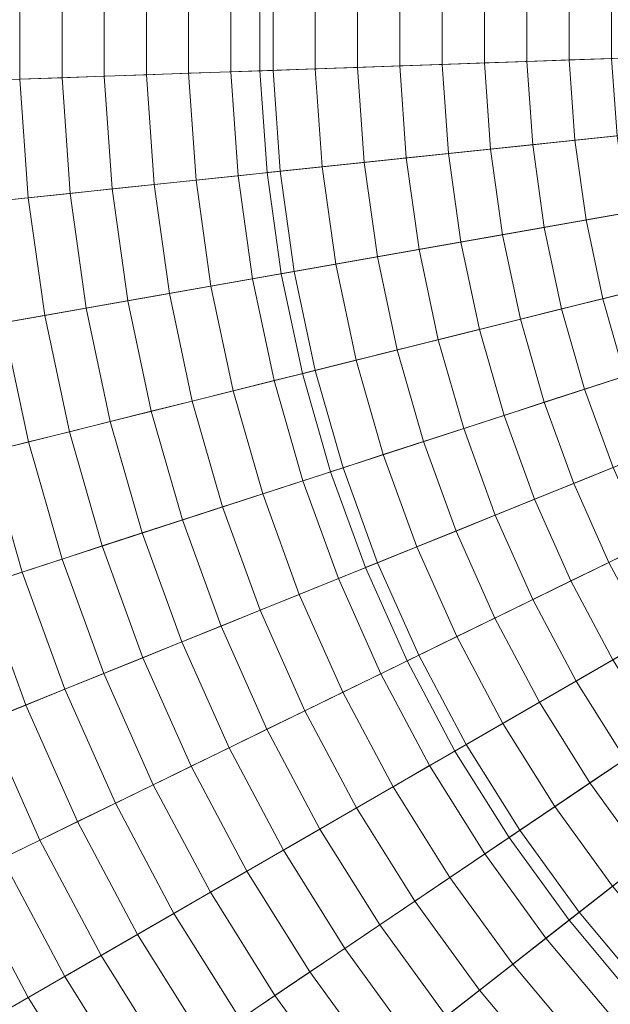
# Model space of a CAD drawing. Header units: centimetres. Extents: x -3.03 to 4.16, y -5.77 to 1.42.
# Tile 210 of 256: x -0.6 to -0.19, y -2.85 to -2.18. Entities that reach past the tile are written whole.
import ezdxf

# ---------------------------------------------------------------- set-up
doc = ezdxf.new("R2010")
doc.units = ezdxf.units.CM
doc.header["$LTSCALE"] = 2.54
doc.layers.add('Lucido design-1', color=7, linetype='Continuous')

# ---------------------------------------------------------------- blocks, each defined once
blk = doc.blocks.new('Gruppo-1')
at = {"color": 142, "linetype": 'Continuous', "lineweight": 9}
for points in [[(-0.43379, -2.14129, 36.24157), (-0.43379, -2.21105, 36.24157), (0.56504, -2.17617, 36.24157), (-0.43379, -2.14129, 36.24157)], [(-0.43379, -2.14129, 37.14882), (-0.43379, -2.21105, 37.14882), (-0.43379, -2.21105, 36.24157), (-0.43379, -2.14129, 36.24157), (-0.43379, -2.14129, 37.14882)], [(0.56504, -2.17617, 37.14882), (-0.43379, -2.21105, 37.14882), (-0.43379, -2.14129, 37.14882), (0.56504, -2.17617, 37.14882)], [(-0.43379, -2.21105, 36.24157), (-0.42892, -2.28064, 36.24157), (0.56504, -2.17617, 36.24157), (-0.43379, -2.21105, 36.24157)], [(0.56504, -2.17617, 37.14882), (-0.42892, -2.28064, 37.14882), (-0.43379, -2.21105, 37.14882), (0.56504, -2.17617, 37.14882)], [(-0.42892, -2.28064, 36.24157), (-0.41921, -2.34972, 36.24157), (0.56504, -2.17617, 36.24157), (-0.42892, -2.28064, 36.24157)], [(0.56504, -2.17617, 37.14882), (-0.41921, -2.34972, 37.14882), (-0.42892, -2.28064, 37.14882), (0.56504, -2.17617, 37.14882)], [(-0.41921, -2.34972, 36.24157), (-0.40471, -2.41796, 36.24157), (0.56504, -2.17617, 36.24157), (-0.41921, -2.34972, 36.24157)], [(0.56504, -2.17617, 37.14882), (-0.40471, -2.41796, 37.14882), (-0.41921, -2.34972, 37.14882), (0.56504, -2.17617, 37.14882)], [(-0.40471, -2.41796, 36.24157), (-0.38548, -2.48501, 36.24157), (0.56504, -2.17617, 36.24157), (-0.40471, -2.41796, 36.24157)], [(0.56504, -2.17617, 37.14882), (-0.38548, -2.48501, 37.14882), (-0.40471, -2.41796, 37.14882), (0.56504, -2.17617, 37.14882)], [(-0.38548, -2.48501, 36.24157), (-0.36162, -2.55057, 36.24157), (0.56504, -2.17617, 36.24157), (-0.38548, -2.48501, 36.24157)], [(0.56504, -2.17617, 37.14882), (-0.36162, -2.55057, 37.14882), (-0.38548, -2.48501, 37.14882), (0.56504, -2.17617, 37.14882)], [(-0.36162, -2.55057, 36.24157), (-0.33325, -2.61429, 36.24157), (0.56504, -2.17617, 36.24157), (-0.36162, -2.55057, 36.24157)], [(0.56504, -2.17617, 37.14882), (-0.33325, -2.61429, 37.14882), (-0.36162, -2.55057, 37.14882), (0.56504, -2.17617, 37.14882)], [(-0.33325, -2.61429, 36.24157), (-0.3005, -2.67589, 36.24157), (0.56504, -2.17617, 36.24157), (-0.33325, -2.61429, 36.24157)], [(0.56504, -2.17617, 37.14882), (-0.3005, -2.67589, 37.14882), (-0.33325, -2.61429, 37.14882), (0.56504, -2.17617, 37.14882)], [(-0.3005, -2.67589, 36.24157), (-0.26353, -2.73505, 36.24157), (0.56504, -2.17617, 36.24157), (-0.3005, -2.67589, 36.24157)], [(0.56504, -2.17617, 37.14882), (-0.26353, -2.73505, 37.14882), (-0.3005, -2.67589, 37.14882), (0.56504, -2.17617, 37.14882)], [(-0.26353, -2.73505, 36.24157), (-0.22253, -2.79148, 36.24157), (0.56504, -2.17617, 36.24157), (-0.26353, -2.73505, 36.24157)], [(0.56504, -2.17617, 37.14882), (-0.22253, -2.79148, 37.14882), (-0.26353, -2.73505, 37.14882), (0.56504, -2.17617, 37.14882)], [(-0.22253, -2.79148, 36.24157), (-0.17768, -2.84492, 36.24157), (0.56504, -2.17617, 36.24157), (-0.22253, -2.79148, 36.24157)], [(0.56504, -2.17617, 37.14882), (-0.17768, -2.84492, 37.14882), (-0.22253, -2.79148, 37.14882), (0.56504, -2.17617, 37.14882)], [(-0.43379, -2.21105, 37.14882), (-0.42892, -2.28064, 37.14882), (-0.42892, -2.28064, 36.24157), (-0.43379, -2.21105, 36.24157), (-0.43379, -2.21105, 37.14882)], [(-0.42892, -2.28064, 37.14882), (-0.41921, -2.34972, 37.14882), (-0.41921, -2.34972, 36.24157), (-0.42892, -2.28064, 36.24157), (-0.42892, -2.28064, 37.14882)], [(-0.41921, -2.34972, 37.14882), (-0.40471, -2.41796, 37.14882), (-0.40471, -2.41796, 36.24157), (-0.41921, -2.34972, 36.24157), (-0.41921, -2.34972, 37.14882)], [(-0.40471, -2.41796, 37.14882), (-0.38548, -2.48501, 37.14882), (-0.38548, -2.48501, 36.24157), (-0.40471, -2.41796, 36.24157), (-0.40471, -2.41796, 37.14882)], [(-0.38548, -2.48501, 37.14882), (-0.36162, -2.55057, 37.14882), (-0.36162, -2.55057, 36.24157), (-0.38548, -2.48501, 36.24157), (-0.38548, -2.48501, 37.14882)], [(-0.36162, -2.55057, 37.14882), (-0.33325, -2.61429, 37.14882), (-0.33325, -2.61429, 36.24157), (-0.36162, -2.55057, 36.24157), (-0.36162, -2.55057, 37.14882)], [(-0.33325, -2.61429, 37.14882), (-0.3005, -2.67589, 37.14882), (-0.3005, -2.67589, 36.24157), (-0.33325, -2.61429, 36.24157), (-0.33325, -2.61429, 37.14882)], [(-0.3005, -2.67589, 37.14882), (-0.26353, -2.73505, 37.14882), (-0.26353, -2.73505, 36.24157), (-0.3005, -2.67589, 36.24157), (-0.3005, -2.67589, 37.14882)], [(-0.26353, -2.73505, 37.14882), (-0.22253, -2.79148, 37.14882), (-0.22253, -2.79148, 36.24157), (-0.26353, -2.73505, 36.24157), (-0.26353, -2.73505, 37.14882)], [(-0.22253, -2.79148, 37.14882), (-0.17768, -2.84492, 37.14882), (-0.17768, -2.84492, 36.24157), (-0.22253, -2.79148, 36.24157), (-0.22253, -2.79148, 37.14882)]]:
    blk.add_polyline3d(points, dxfattribs=at)
for points in [[(-3.03139, -2.05058, 37.14766), (-3.03139, -2.30176, 37.14766), (0.56288, -2.17625, 37.14766), (0.56288, -2.17609, 37.14766)], [(-0.59789, -2.13556, 38.15415), (-0.59789, -2.21678, 38.15415), (-0.62668, -2.21779, 38.14949), (-0.62668, -2.13455, 38.14949)], [(-0.56909, -2.13657, 38.1587), (-0.56909, -2.21578, 38.1587), (-0.59789, -2.21678, 38.15415), (-0.59789, -2.13556, 38.15415)], [(-0.54028, -2.13757, 38.16315), (-0.54028, -2.21477, 38.16315), (-0.56909, -2.21578, 38.1587), (-0.56909, -2.13657, 38.1587)], [(-0.51145, -2.13858, 38.16751), (-0.51145, -2.21376, 38.16751), (-0.54028, -2.21477, 38.16315), (-0.54028, -2.13757, 38.16315)], [(-0.4826, -2.13959, 38.17176), (-0.4826, -2.21275, 38.17176), (-0.51145, -2.21376, 38.16751), (-0.51145, -2.13858, 38.16751)], [(-0.45374, -2.14059, 38.17591), (-0.45374, -2.21175, 38.17591), (-0.4826, -2.21275, 38.17176), (-0.4826, -2.13959, 38.17176)], [(-0.42486, -2.1416, 38.17997), (-0.42486, -2.21074, 38.17997), (-0.45374, -2.21175, 38.17591), (-0.45374, -2.14059, 38.17591)], [(-0.39597, -2.14261, 38.18392), (-0.39597, -2.20973, 38.18392), (-0.42486, -2.21074, 38.17997), (-0.42486, -2.1416, 38.17997)], [(-0.36707, -2.14362, 38.18777), (-0.36707, -2.20872, 38.18777), (-0.39597, -2.20973, 38.18392), (-0.39597, -2.14261, 38.18392)], [(-0.33815, -2.14463, 38.19153), (-0.33815, -2.20771, 38.19153), (-0.36707, -2.20872, 38.18777), (-0.36707, -2.14362, 38.18777)], [(-0.30922, -2.14564, 38.19518), (-0.30922, -2.2067, 38.19518), (-0.33815, -2.20771, 38.19153), (-0.33815, -2.14463, 38.19153)], [(-0.28028, -2.14665, 38.19873), (-0.28028, -2.20569, 38.19873), (-0.30922, -2.2067, 38.19518), (-0.30922, -2.14564, 38.19518)], [(-0.25133, -2.14766, 38.20218), (-0.25133, -2.20468, 38.20218), (-0.28028, -2.20569, 38.19873), (-0.28028, -2.14665, 38.19873)], [(-0.22236, -2.14867, 38.20553), (-0.22236, -2.20367, 38.20553), (-0.25133, -2.20468, 38.20218), (-0.25133, -2.14766, 38.20218)], [(-0.19339, -2.14969, 38.20878), (-0.19339, -2.20266, 38.20878), (-0.22236, -2.20367, 38.20553), (-0.22236, -2.14867, 38.20553)], [(-3.03139, -2.30176, 37.14766), (-3.01387, -2.55233, 37.14766), (0.56289, -2.1764, 37.14766), (0.56288, -2.17625, 37.14766)], [(-3.01387, -2.55233, 37.14766), (-2.97891, -2.80107, 37.14766), (0.56291, -2.17655, 37.14766), (0.56289, -2.1764, 37.14766)], [(-2.97891, -2.80107, 37.14766), (-2.92669, -3.04676, 37.14766), (0.56294, -2.17669, 37.14766), (0.56291, -2.17655, 37.14766)], [(-2.92669, -3.04676, 37.14766), (-2.85746, -3.28821, 37.14766), (0.56298, -2.17684, 37.14766), (0.56294, -2.17669, 37.14766)], [(-2.85746, -3.28821, 37.14766), (-2.77155, -3.52424, 37.14766), (0.56304, -2.17698, 37.14766), (0.56298, -2.17684, 37.14766)], [(-2.77155, -3.52424, 37.14766), (-2.66938, -3.7537, 37.14766), (0.5631, -2.17712, 37.14766), (0.56304, -2.17698, 37.14766)], [(-2.66938, -3.7537, 37.14766), (-2.55146, -3.97548, 37.14766), (0.56317, -2.17725, 37.14766), (0.5631, -2.17712, 37.14766)], [(-2.55146, -3.97548, 37.14766), (-2.41836, -4.1885, 37.14766), (0.56325, -2.17738, 37.14766), (0.56317, -2.17725, 37.14766)], [(-2.41836, -4.1885, 37.14766), (-2.27072, -4.39171, 37.14766), (0.56334, -2.1775, 37.14766), (0.56325, -2.17738, 37.14766)], [(-2.27072, -4.39171, 37.14766), (-2.10926, -4.58412, 37.14766), (0.56343, -2.17762, 37.14766), (0.56334, -2.1775, 37.14766)], [(-2.10926, -4.58412, 37.14766), (-1.93478, -4.76481, 37.14766), (0.56354, -2.17773, 37.14766), (0.56343, -2.17762, 37.14766)], [(-1.93478, -4.76481, 37.14766), (-1.74811, -4.93288, 37.14766), (0.56365, -2.17783, 37.14766), (0.56354, -2.17773, 37.14766)], [(-1.74811, -4.93288, 37.14766), (-1.55018, -5.08752, 37.14766), (0.56377, -2.17792, 37.14766), (0.56365, -2.17783, 37.14766)], [(-1.55018, -5.08752, 37.14766), (-1.34194, -5.22798, 37.14766), (0.56389, -2.178, 37.14766), (0.56377, -2.17792, 37.14766)], [(-1.34194, -5.22798, 37.14766), (-1.12441, -5.35357, 37.14766), (0.56403, -2.17808, 37.14766), (0.56389, -2.178, 37.14766)], [(-1.12441, -5.35357, 37.14766), (-0.89865, -5.46368, 37.14766), (0.56416, -2.17815, 37.14766), (0.56403, -2.17808, 37.14766)], [(-0.89865, -5.46368, 37.14766), (-0.66576, -5.55777, 37.14766), (0.5643, -2.1782, 37.14766), (0.56416, -2.17815, 37.14766)], [(-0.66576, -5.55777, 37.14766), (-0.42688, -5.63539, 37.14766), (0.56444, -2.17825, 37.14766), (0.5643, -2.1782, 37.14766)], [(-0.42688, -5.63539, 37.14766), (-0.18316, -5.69616, 37.14766), (0.56459, -2.17828, 37.14766), (0.56444, -2.17825, 37.14766)], [(-0.30922, -2.2067, 38.19518), (-0.30497, -2.26761, 38.19518), (-0.33375, -2.27064, 38.19153), (-0.33815, -2.20771, 38.19153)], [(-0.28028, -2.20569, 38.19873), (-0.27616, -2.26458, 38.19873), (-0.30497, -2.26761, 38.19518), (-0.30922, -2.2067, 38.19518)], [(-0.25133, -2.20468, 38.20218), (-0.24735, -2.26156, 38.20218), (-0.27616, -2.26458, 38.19873), (-0.28028, -2.20569, 38.19873)], [(-0.22236, -2.20367, 38.20553), (-0.21853, -2.25853, 38.20553), (-0.24735, -2.26156, 38.20218), (-0.25133, -2.20468, 38.20218)], [(-0.19339, -2.20266, 38.20878), (-0.18969, -2.2555, 38.20878), (-0.21853, -2.25853, 38.20553), (-0.22236, -2.20367, 38.20553)], [(-0.4826, -2.21275, 38.17176), (-0.47749, -2.28575, 38.17176), (-0.5062, -2.28876, 38.16751), (-0.51145, -2.21376, 38.16751)], [(-0.45374, -2.21175, 38.17591), (-0.44877, -2.28273, 38.17591), (-0.47749, -2.28575, 38.17176), (-0.4826, -2.21275, 38.17176)], [(-0.42486, -2.21074, 38.17997), (-0.42004, -2.27971, 38.17997), (-0.44877, -2.28273, 38.17591), (-0.45374, -2.21175, 38.17591)], [(-0.39597, -2.20973, 38.18392), (-0.39129, -2.27668, 38.18392), (-0.42004, -2.27971, 38.17997), (-0.42486, -2.21074, 38.17997)], [(-0.36707, -2.20872, 38.18777), (-0.36253, -2.27366, 38.18777), (-0.39129, -2.27668, 38.18392), (-0.39597, -2.20973, 38.18392)], [(-0.33815, -2.20771, 38.19153), (-0.33375, -2.27064, 38.19153), (-0.36253, -2.27366, 38.18777), (-0.36707, -2.20872, 38.18777)], [(-0.59789, -2.21678, 38.15415), (-0.59223, -2.2978, 38.15415), (-0.62087, -2.30081, 38.14949), (-0.62668, -2.21779, 38.14949)], [(-0.56909, -2.21578, 38.1587), (-0.56357, -2.29479, 38.1587), (-0.59223, -2.2978, 38.15415), (-0.59789, -2.21678, 38.15415)], [(-0.54028, -2.21477, 38.16315), (-0.53489, -2.29178, 38.16315), (-0.56357, -2.29479, 38.1587), (-0.56909, -2.21578, 38.1587)], [(-0.51145, -2.21376, 38.16751), (-0.5062, -2.28876, 38.16751), (-0.53489, -2.29178, 38.16315), (-0.54028, -2.21477, 38.16315)], [(-0.21853, -2.25853, 38.20553), (-0.21087, -2.31298, 38.20553), (-0.23942, -2.31802, 38.20218), (-0.24735, -2.26156, 38.20218)], [(-0.18969, -2.2555, 38.20878), (-0.18232, -2.30795, 38.20878), (-0.21087, -2.31298, 38.20553), (-0.21853, -2.25853, 38.20553)], [(-0.27616, -2.26458, 38.19873), (-0.26795, -2.32305, 38.19873), (-0.29647, -2.32808, 38.19518), (-0.30497, -2.26761, 38.19518)], [(-0.24735, -2.26156, 38.20218), (-0.23942, -2.31802, 38.20218), (-0.26795, -2.32305, 38.19873), (-0.27616, -2.26458, 38.19873)], [(-0.36253, -2.27366, 38.18777), (-0.35347, -2.33813, 38.18777), (-0.38195, -2.34315, 38.18392), (-0.39129, -2.27668, 38.18392)], [(-0.33375, -2.27064, 38.19153), (-0.32497, -2.3331, 38.19153), (-0.35347, -2.33813, 38.18777), (-0.36253, -2.27366, 38.18777)], [(-0.30497, -2.26761, 38.19518), (-0.29647, -2.32808, 38.19518), (-0.32497, -2.3331, 38.19153), (-0.33375, -2.27064, 38.19153)], [(-0.42004, -2.27971, 38.17997), (-0.41042, -2.34817, 38.17997), (-0.43887, -2.35319, 38.17591), (-0.44877, -2.28273, 38.17591)], [(-0.39129, -2.27668, 38.18392), (-0.38195, -2.34315, 38.18392), (-0.41042, -2.34817, 38.17997), (-0.42004, -2.27971, 38.17997)], [(-0.47749, -2.28575, 38.17176), (-0.46731, -2.3582, 38.17176), (-0.49574, -2.36321, 38.16751), (-0.5062, -2.28876, 38.16751)], [(-0.44877, -2.28273, 38.17591), (-0.43887, -2.35319, 38.17591), (-0.46731, -2.3582, 38.17176), (-0.47749, -2.28575, 38.17176)], [(-0.53489, -2.29178, 38.16315), (-0.52415, -2.36822, 38.16315), (-0.55254, -2.37323, 38.1587), (-0.56357, -2.29479, 38.1587)], [(-0.5062, -2.28876, 38.16751), (-0.49574, -2.36321, 38.16751), (-0.52415, -2.36822, 38.16315), (-0.53489, -2.29178, 38.16315)], [(-0.59223, -2.2978, 38.15415), (-0.58093, -2.37823, 38.15415), (-0.60929, -2.38324, 38.14949), (-0.62087, -2.30081, 38.14949)], [(-0.56357, -2.29479, 38.1587), (-0.55254, -2.37323, 38.1587), (-0.58093, -2.37823, 38.15415), (-0.59223, -2.2978, 38.15415)], [(-0.21087, -2.31298, 38.20553), (-0.19944, -2.36678, 38.20553), (-0.22756, -2.37379, 38.20218), (-0.23942, -2.31802, 38.20218)], [(-0.18232, -2.30795, 38.20878), (-0.17131, -2.35976, 38.20878), (-0.19944, -2.36678, 38.20553), (-0.21087, -2.31298, 38.20553)], [(-0.23942, -2.31802, 38.20218), (-0.22756, -2.37379, 38.20218), (-0.25567, -2.3808, 38.19873), (-0.26795, -2.32305, 38.19873)], [(-0.26795, -2.32305, 38.19873), (-0.25567, -2.3808, 38.19873), (-0.28377, -2.3878, 38.19518), (-0.29647, -2.32808, 38.19518)], [(-0.32497, -2.3331, 38.19153), (-0.31186, -2.39481, 38.19153), (-0.33993, -2.40181, 38.18777), (-0.35347, -2.33813, 38.18777)], [(-0.29647, -2.32808, 38.19518), (-0.28377, -2.3878, 38.19518), (-0.31186, -2.39481, 38.19153), (-0.32497, -2.3331, 38.19153)], [(-0.35347, -2.33813, 38.18777), (-0.33993, -2.40181, 38.18777), (-0.36799, -2.4088, 38.18392), (-0.38195, -2.34315, 38.18392)], [(-0.38195, -2.34315, 38.18392), (-0.36799, -2.4088, 38.18392), (-0.39604, -2.4158, 38.17997), (-0.41042, -2.34817, 38.17997)], [(-0.43887, -2.35319, 38.17591), (-0.42408, -2.42279, 38.17591), (-0.4521, -2.42977, 38.17176), (-0.46731, -2.3582, 38.17176)], [(-0.41042, -2.34817, 38.17997), (-0.39604, -2.4158, 38.17997), (-0.42408, -2.42279, 38.17591), (-0.43887, -2.35319, 38.17591)], [(-0.46731, -2.3582, 38.17176), (-0.4521, -2.42977, 38.17176), (-0.48011, -2.43675, 38.16751), (-0.49574, -2.36321, 38.16751)], [(-0.17131, -2.35976, 38.20878), (-0.15671, -2.41068, 38.20878), (-0.18428, -2.41964, 38.20553), (-0.19944, -2.36678, 38.20553)], [(-0.52415, -2.36822, 38.16315), (-0.5081, -2.44373, 38.16315), (-0.53608, -2.45071, 38.1587), (-0.55254, -2.37323, 38.1587)], [(-0.49574, -2.36321, 38.16751), (-0.48011, -2.43675, 38.16751), (-0.5081, -2.44373, 38.16315), (-0.52415, -2.36822, 38.16315)], [(-0.19944, -2.36678, 38.20553), (-0.18428, -2.41964, 38.20553), (-0.21185, -2.4286, 38.20218), (-0.22756, -2.37379, 38.20218)], [(-0.55254, -2.37323, 38.1587), (-0.53608, -2.45071, 38.1587), (-0.56404, -2.45768, 38.15415), (-0.58093, -2.37823, 38.15415)], [(-0.22756, -2.37379, 38.20218), (-0.21185, -2.4286, 38.20218), (-0.2394, -2.43755, 38.19873), (-0.25567, -2.3808, 38.19873)], [(-0.58093, -2.37823, 38.15415), (-0.56404, -2.45768, 38.15415), (-0.59199, -2.46465, 38.14949), (-0.60929, -2.38324, 38.14949)], [(-0.25567, -2.3808, 38.19873), (-0.2394, -2.43755, 38.19873), (-0.26694, -2.4465, 38.19518), (-0.28377, -2.3878, 38.19518)], [(-0.60929, -2.38324, 38.14949), (-0.59199, -2.46465, 38.14949), (-0.61992, -2.47161, 38.14474), (-0.63764, -2.38824, 38.14474)], [(-0.28377, -2.3878, 38.19518), (-0.26694, -2.4465, 38.19518), (-0.29447, -2.45544, 38.19153), (-0.31186, -2.39481, 38.19153)], [(-0.31186, -2.39481, 38.19153), (-0.29447, -2.45544, 38.19153), (-0.32199, -2.46438, 38.18777), (-0.33993, -2.40181, 38.18777)], [(-0.33993, -2.40181, 38.18777), (-0.32199, -2.46438, 38.18777), (-0.34949, -2.47332, 38.18392), (-0.36799, -2.4088, 38.18392)], [(-0.36799, -2.4088, 38.18392), (-0.34949, -2.47332, 38.18392), (-0.37699, -2.48225, 38.17997), (-0.39604, -2.4158, 38.17997)], [(-0.39604, -2.4158, 38.17997), (-0.37699, -2.48225, 38.17997), (-0.40447, -2.49118, 38.17591), (-0.42408, -2.42279, 38.17591)], [(-0.18428, -2.41964, 38.20553), (-0.16547, -2.47132, 38.20553), (-0.19235, -2.48217, 38.20218), (-0.21185, -2.4286, 38.20218)], [(-0.42408, -2.42279, 38.17591), (-0.40447, -2.49118, 38.17591), (-0.43193, -2.50011, 38.17176), (-0.4521, -2.42977, 38.17176)], [(-0.21185, -2.4286, 38.20218), (-0.19235, -2.48217, 38.20218), (-0.21921, -2.49303, 38.19873), (-0.2394, -2.43755, 38.19873)], [(-0.4521, -2.42977, 38.17176), (-0.43193, -2.50011, 38.17176), (-0.45938, -2.50903, 38.16751), (-0.48011, -2.43675, 38.16751)], [(-0.48011, -2.43675, 38.16751), (-0.45938, -2.50903, 38.16751), (-0.48682, -2.51794, 38.16315), (-0.5081, -2.44373, 38.16315)], [(-0.2394, -2.43755, 38.19873), (-0.21921, -2.49303, 38.19873), (-0.24606, -2.50388, 38.19518), (-0.26694, -2.4465, 38.19518)], [(-0.5081, -2.44373, 38.16315), (-0.48682, -2.51794, 38.16315), (-0.51424, -2.52685, 38.1587), (-0.53608, -2.45071, 38.1587)], [(-0.26694, -2.4465, 38.19518), (-0.24606, -2.50388, 38.19518), (-0.2729, -2.51472, 38.19153), (-0.29447, -2.45544, 38.19153)], [(-0.53608, -2.45071, 38.1587), (-0.51424, -2.52685, 38.1587), (-0.54165, -2.53576, 38.15415), (-0.56404, -2.45768, 38.15415)], [(-0.29447, -2.45544, 38.19153), (-0.2729, -2.51472, 38.19153), (-0.29972, -2.52556, 38.18777), (-0.32199, -2.46438, 38.18777)], [(-0.56404, -2.45768, 38.15415), (-0.54165, -2.53576, 38.15415), (-0.56904, -2.54466, 38.14949), (-0.59199, -2.46465, 38.14949)], [(-0.59199, -2.46465, 38.14949), (-0.56904, -2.54466, 38.14949), (-0.59642, -2.55355, 38.14474), (-0.61992, -2.47161, 38.14474)], [(-0.32199, -2.46438, 38.18777), (-0.29972, -2.52556, 38.18777), (-0.32654, -2.53639, 38.18392), (-0.34949, -2.47332, 38.18392)], [(-0.61992, -2.47161, 38.14474), (-0.59642, -2.55355, 38.14474), (-0.62378, -2.56244, 38.13989), (-0.64783, -2.47857, 38.13989)], [(-0.34949, -2.47332, 38.18392), (-0.32654, -2.53639, 38.18392), (-0.35334, -2.54722, 38.17997), (-0.37699, -2.48225, 38.17997)], [(-0.37699, -2.48225, 38.17997), (-0.35334, -2.54722, 38.17997), (-0.38013, -2.55804, 38.17591), (-0.40447, -2.49118, 38.17591)], [(-0.19235, -2.48217, 38.20218), (-0.16916, -2.53426, 38.20218), (-0.19519, -2.54696, 38.19873), (-0.21921, -2.49303, 38.19873)], [(-0.40447, -2.49118, 38.17591), (-0.38013, -2.55804, 38.17591), (-0.40691, -2.56886, 38.17176), (-0.43193, -2.50011, 38.17176)], [(-0.21921, -2.49303, 38.19873), (-0.19519, -2.54696, 38.19873), (-0.22122, -2.55966, 38.19518), (-0.24606, -2.50388, 38.19518)], [(-0.43193, -2.50011, 38.17176), (-0.40691, -2.56886, 38.17176), (-0.43367, -2.57967, 38.16751), (-0.45938, -2.50903, 38.16751)], [(-0.45938, -2.50903, 38.16751), (-0.43367, -2.57967, 38.16751), (-0.46042, -2.59048, 38.16315), (-0.48682, -2.51794, 38.16315)], [(-0.24606, -2.50388, 38.19518), (-0.22122, -2.55966, 38.19518), (-0.24724, -2.57235, 38.19153), (-0.2729, -2.51472, 38.19153)], [(-0.2729, -2.51472, 38.19153), (-0.24724, -2.57235, 38.19153), (-0.27325, -2.58503, 38.18777), (-0.29972, -2.52556, 38.18777)], [(-0.48682, -2.51794, 38.16315), (-0.46042, -2.59048, 38.16315), (-0.48715, -2.60128, 38.1587), (-0.51424, -2.52685, 38.1587)], [(-0.51424, -2.52685, 38.1587), (-0.48715, -2.60128, 38.1587), (-0.51387, -2.61208, 38.15415), (-0.54165, -2.53576, 38.15415)], [(-0.29972, -2.52556, 38.18777), (-0.27325, -2.58503, 38.18777), (-0.29924, -2.59771, 38.18392), (-0.32654, -2.53639, 38.18392)], [(-0.54165, -2.53576, 38.15415), (-0.51387, -2.61208, 38.15415), (-0.54058, -2.62287, 38.14949), (-0.56904, -2.54466, 38.14949)], [(-0.32654, -2.53639, 38.18392), (-0.29924, -2.59771, 38.18392), (-0.32522, -2.61038, 38.17997), (-0.35334, -2.54722, 38.17997)], [(-0.16916, -2.53426, 38.20218), (-0.14239, -2.5846, 38.20218), (-0.16748, -2.59909, 38.19873), (-0.19519, -2.54696, 38.19873)], [(-0.56904, -2.54466, 38.14949), (-0.54058, -2.62287, 38.14949), (-0.56727, -2.63365, 38.14474), (-0.59642, -2.55355, 38.14474)], [(-0.35334, -2.54722, 38.17997), (-0.32522, -2.61038, 38.17997), (-0.35119, -2.62305, 38.17591), (-0.38013, -2.55804, 38.17591)], [(-0.19519, -2.54696, 38.19873), (-0.16748, -2.59909, 38.19873), (-0.19256, -2.61357, 38.19518), (-0.22122, -2.55966, 38.19518)], [(-0.59642, -2.55355, 38.14474), (-0.56727, -2.63365, 38.14474), (-0.59394, -2.64443, 38.13989), (-0.62378, -2.56244, 38.13989)], [(-0.62378, -2.56244, 38.13989), (-0.59394, -2.64443, 38.13989), (-0.6206, -2.6552, 38.13493), (-0.65113, -2.57133, 38.13493)], [(-0.38013, -2.55804, 38.17591), (-0.35119, -2.62305, 38.17591), (-0.37715, -2.6357, 38.17176), (-0.40691, -2.56886, 38.17176)], [(-0.22122, -2.55966, 38.19518), (-0.19256, -2.61357, 38.19518), (-0.21763, -2.62804, 38.19153), (-0.24724, -2.57235, 38.19153)], [(-0.40691, -2.56886, 38.17176), (-0.37715, -2.6357, 38.17176), (-0.40309, -2.64836, 38.16751), (-0.43367, -2.57967, 38.16751)], [(-0.24724, -2.57235, 38.19153), (-0.21763, -2.62804, 38.19153), (-0.24268, -2.64251, 38.18777), (-0.27325, -2.58503, 38.18777)], [(-0.43367, -2.57967, 38.16751), (-0.40309, -2.64836, 38.16751), (-0.42902, -2.661, 38.16315), (-0.46042, -2.59048, 38.16315)], [(-0.27325, -2.58503, 38.18777), (-0.24268, -2.64251, 38.18777), (-0.26773, -2.65697, 38.18392), (-0.29924, -2.59771, 38.18392)], [(-0.46042, -2.59048, 38.16315), (-0.42902, -2.661, 38.16315), (-0.45493, -2.67364, 38.1587), (-0.48715, -2.60128, 38.1587)], [(-0.48715, -2.60128, 38.1587), (-0.45493, -2.67364, 38.1587), (-0.48084, -2.68628, 38.15415), (-0.51387, -2.61208, 38.15415)], [(-0.29924, -2.59771, 38.18392), (-0.26773, -2.65697, 38.18392), (-0.29276, -2.67142, 38.17997), (-0.32522, -2.61038, 38.17997)], [(-0.32522, -2.61038, 38.17997), (-0.29276, -2.67142, 38.17997), (-0.31778, -2.68587, 38.17591), (-0.35119, -2.62305, 38.17591)], [(-0.51387, -2.61208, 38.15415), (-0.48084, -2.68628, 38.15415), (-0.50672, -2.6989, 38.14949), (-0.54058, -2.62287, 38.14949)], [(-0.19256, -2.61357, 38.19518), (-0.1602, -2.66535, 38.19518), (-0.1842, -2.68154, 38.19153), (-0.21763, -2.62804, 38.19153)], [(-0.54058, -2.62287, 38.14949), (-0.50672, -2.6989, 38.14949), (-0.5326, -2.71152, 38.14474), (-0.56727, -2.63365, 38.14474)], [(-0.35119, -2.62305, 38.17591), (-0.31778, -2.68587, 38.17591), (-0.34279, -2.70031, 38.17176), (-0.37715, -2.6357, 38.17176)], [(-0.21763, -2.62804, 38.19153), (-0.1842, -2.68154, 38.19153), (-0.20818, -2.69772, 38.18777), (-0.24268, -2.64251, 38.18777)], [(-0.56727, -2.63365, 38.14474), (-0.5326, -2.71152, 38.14474), (-0.55845, -2.72414, 38.13989), (-0.59394, -2.64443, 38.13989)], [(-0.37715, -2.6357, 38.17176), (-0.34279, -2.70031, 38.17176), (-0.36779, -2.71474, 38.16751), (-0.40309, -2.64836, 38.16751)], [(-0.24268, -2.64251, 38.18777), (-0.20818, -2.69772, 38.18777), (-0.23216, -2.71389, 38.18392), (-0.26773, -2.65697, 38.18392)], [(-0.59394, -2.64443, 38.13989), (-0.55845, -2.72414, 38.13989), (-0.5843, -2.73674, 38.13493), (-0.6206, -2.6552, 38.13493)], [(-0.40309, -2.64836, 38.16751), (-0.36779, -2.71474, 38.16751), (-0.39278, -2.72917, 38.16315), (-0.42902, -2.661, 38.16315)], [(-0.6206, -2.6552, 38.13493), (-0.5843, -2.73674, 38.13493), (-0.61012, -2.74934, 38.12988), (-0.64724, -2.66596, 38.12988)], [(-0.26773, -2.65697, 38.18392), (-0.23216, -2.71389, 38.18392), (-0.25613, -2.73005, 38.17997), (-0.29276, -2.67142, 38.17997)], [(-0.42902, -2.661, 38.16315), (-0.39278, -2.72917, 38.16315), (-0.41775, -2.74358, 38.1587), (-0.45493, -2.67364, 38.1587)], [(-0.45493, -2.67364, 38.1587), (-0.41775, -2.74358, 38.1587), (-0.4427, -2.75799, 38.15415), (-0.48084, -2.68628, 38.15415)], [(-0.29276, -2.67142, 38.17997), (-0.25613, -2.73005, 38.17997), (-0.28008, -2.74621, 38.17591), (-0.31778, -2.68587, 38.17591)], [(-0.1842, -2.68154, 38.19153), (-0.14712, -2.73257, 38.19153), (-0.16992, -2.75038, 38.18777), (-0.20818, -2.69772, 38.18777)], [(-0.48084, -2.68628, 38.15415), (-0.4427, -2.75799, 38.15415), (-0.46765, -2.77239, 38.14949), (-0.50672, -2.6989, 38.14949)], [(-0.31778, -2.68587, 38.17591), (-0.28008, -2.74621, 38.17591), (-0.30402, -2.76236, 38.17176), (-0.34279, -2.70031, 38.17176)], [(-0.20818, -2.69772, 38.18777), (-0.16992, -2.75038, 38.18777), (-0.19271, -2.76819, 38.18392), (-0.23216, -2.71389, 38.18392)], [(-0.50672, -2.6989, 38.14949), (-0.46765, -2.77239, 38.14949), (-0.49258, -2.78679, 38.14474), (-0.5326, -2.71152, 38.14474)], [(-0.34279, -2.70031, 38.17176), (-0.30402, -2.76236, 38.17176), (-0.32795, -2.7785, 38.16751), (-0.36779, -2.71474, 38.16751)], [(-0.5326, -2.71152, 38.14474), (-0.49258, -2.78679, 38.14474), (-0.51749, -2.80117, 38.13989), (-0.55845, -2.72414, 38.13989)], [(-0.36779, -2.71474, 38.16751), (-0.32795, -2.7785, 38.16751), (-0.35187, -2.79463, 38.16315), (-0.39278, -2.72917, 38.16315)], [(-0.23216, -2.71389, 38.18392), (-0.19271, -2.76819, 38.18392), (-0.21549, -2.78599, 38.17997), (-0.25613, -2.73005, 38.17997)], [(-0.55845, -2.72414, 38.13989), (-0.51749, -2.80117, 38.13989), (-0.54239, -2.81555, 38.13493), (-0.5843, -2.73674, 38.13493)], [(-0.39278, -2.72917, 38.16315), (-0.35187, -2.79463, 38.16315), (-0.37577, -2.81076, 38.1587), (-0.41775, -2.74358, 38.1587)], [(-0.25613, -2.73005, 38.17997), (-0.21549, -2.78599, 38.17997), (-0.23826, -2.80377, 38.17591), (-0.28008, -2.74621, 38.17591)], [(-0.5843, -2.73674, 38.13493), (-0.54239, -2.81555, 38.13493), (-0.56728, -2.82992, 38.12988), (-0.61012, -2.74934, 38.12988)], [(-0.41775, -2.74358, 38.1587), (-0.37577, -2.81076, 38.1587), (-0.39966, -2.82687, 38.15415), (-0.4427, -2.75799, 38.15415)], [(-0.61012, -2.74934, 38.12988), (-0.56728, -2.82992, 38.12988), (-0.59215, -2.84427, 38.12473), (-0.63593, -2.76192, 38.12473)], [(-0.28008, -2.74621, 38.17591), (-0.23826, -2.80377, 38.17591), (-0.26101, -2.82155, 38.17176), (-0.30402, -2.76236, 38.17176)], [(-0.4427, -2.75799, 38.15415), (-0.39966, -2.82687, 38.15415), (-0.42354, -2.84298, 38.14949), (-0.46765, -2.77239, 38.14949)], [(-0.63593, -2.76192, 38.12473), (-0.59215, -2.84427, 38.12473), (-0.617, -2.85862, 38.11948), (-0.66173, -2.77451, 38.11948)], [(-0.30402, -2.76236, 38.17176), (-0.26101, -2.82155, 38.17176), (-0.28376, -2.83932, 38.16751), (-0.32795, -2.7785, 38.16751)], [(-0.19271, -2.76819, 38.18392), (-0.14957, -2.81961, 38.18392), (-0.17105, -2.83895, 38.17997), (-0.21549, -2.78599, 38.17997)], [(-0.46765, -2.77239, 38.14949), (-0.42354, -2.84298, 38.14949), (-0.44741, -2.85907, 38.14474), (-0.49258, -2.78679, 38.14474)], [(-0.32795, -2.7785, 38.16751), (-0.28376, -2.83932, 38.16751), (-0.30649, -2.85709, 38.16315), (-0.35187, -2.79463, 38.16315)], [(-0.49258, -2.78679, 38.14474), (-0.44741, -2.85907, 38.14474), (-0.47126, -2.87516, 38.13989), (-0.51749, -2.80117, 38.13989)], [(-0.21549, -2.78599, 38.17997), (-0.17105, -2.83895, 38.17997), (-0.19252, -2.85828, 38.17591), (-0.23826, -2.80377, 38.17591)], [(-0.35187, -2.79463, 38.16315), (-0.30649, -2.85709, 38.16315), (-0.32921, -2.87484, 38.1587), (-0.37577, -2.81076, 38.1587)], [(-0.51749, -2.80117, 38.13989), (-0.47126, -2.87516, 38.13989), (-0.4951, -2.89124, 38.13493), (-0.54239, -2.81555, 38.13493)], [(-0.23826, -2.80377, 38.17591), (-0.19252, -2.85828, 38.17591), (-0.21398, -2.8776, 38.17176), (-0.26101, -2.82155, 38.17176)], [(-0.37577, -2.81076, 38.1587), (-0.32921, -2.87484, 38.1587), (-0.35192, -2.89258, 38.15415), (-0.39966, -2.82687, 38.15415)], [(-0.54239, -2.81555, 38.13493), (-0.4951, -2.89124, 38.13493), (-0.51892, -2.90731, 38.12988), (-0.56728, -2.82992, 38.12988)], [(-0.26101, -2.82155, 38.17176), (-0.21398, -2.8776, 38.17176), (-0.23543, -2.89692, 38.16751), (-0.28376, -2.83932, 38.16751)], [(-0.56728, -2.82992, 38.12988), (-0.51892, -2.90731, 38.12988), (-0.54273, -2.92337, 38.12473), (-0.59215, -2.84427, 38.12473)], [(-0.39966, -2.82687, 38.15415), (-0.35192, -2.89258, 38.15415), (-0.37462, -2.91031, 38.14949), (-0.42354, -2.84298, 38.14949)], [(-0.59215, -2.84427, 38.12473), (-0.54273, -2.92337, 38.12473), (-0.56652, -2.93942, 38.11948), (-0.617, -2.85862, 38.11948)], [(-0.42354, -2.84298, 38.14949), (-0.37462, -2.91031, 38.14949), (-0.3973, -2.92804, 38.14474), (-0.44741, -2.85907, 38.14474)], [(-0.28376, -2.83932, 38.16751), (-0.23543, -2.89692, 38.16751), (-0.25687, -2.91622, 38.16315), (-0.30649, -2.85709, 38.16315)]]:
    blk.add_3dface(points, dxfattribs=at)

msp = doc.modelspace()

# ---------------------------------------------------------------- block references
at = {"layer": 'Lucido design-1', "color": 7}
msp.add_blockref('Gruppo-1', (0, 0), dxfattribs=at)

doc.saveas('drawing.dxf')
